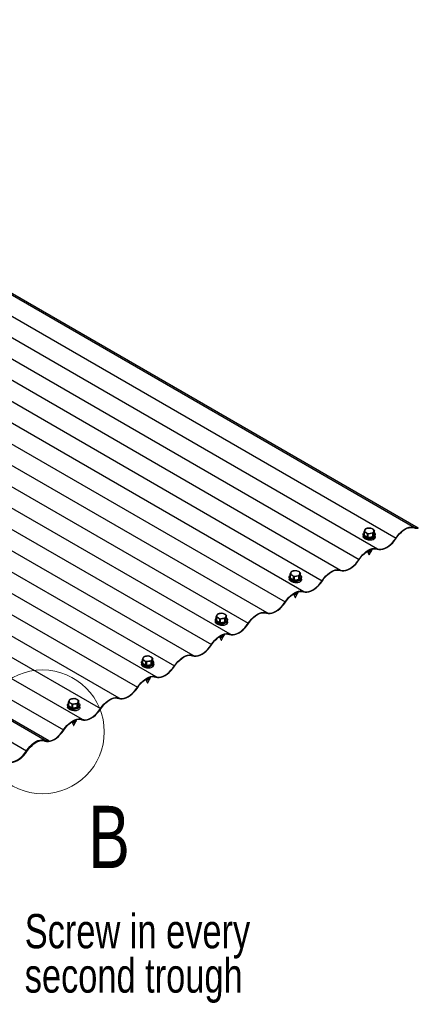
# Model space of a CAD drawing. Header units: inches. Extents: x -14.6 to 29, y 0.4 to 25.5.
# Tile 5 of 12: x 6.3 to 7.9, y 4.1 to 8.1. Entities that reach past the tile are written whole.
import ezdxf

# ---------------------------------------------------------------- set-up
doc = ezdxf.new("R2010")
doc.units = ezdxf.units.IN
doc.header["$MEASUREMENT"] = 0
doc.layers.add('FORMAT', color=7, linetype='Continuous')
doc.styles.add('SLDTEXTSTYLE3', font='TXT', dxfattribs={"width": 0.75})

# ---------------------------------------------------------------- blocks, each defined once
blk = doc.blocks.new('SW_NOTE_2')
at = {"layer": 'FORMAT', "color": 0, "char_height": 0.137795, "attachment_point": 1, "style": 'SLDTEXTSTYLE3'}
for s, insert in [('Screw in every', (0.0216, 0.0693)), ('second trough', (0.0216, -0.1089))]:
    blk.add_mtext(s, dxfattribs=dict(at, insert=insert))

msp = doc.modelspace()

# ---------------------------------------------------------------- linework, layer by layer
at = {"color": 7, "linetype": 'Continuous', "lineweight": 25}
for p, q in [((4.35631267, 8.08646044), (7.89184658, 6.04544016)), ((4.37169334, 8.08485944), (7.90722724, 6.04383916)), ((4.28206646, 8.04359902), (7.81760036, 6.00257874)), ((4.20782025, 8.00073759), (7.74335415, 5.95971731)), ((4.13357403, 7.95787616), (7.66910794, 5.91685588)), ((4.05932782, 7.91501474), (7.59486173, 5.87399446)), ((3.98508161, 7.87215331), (7.52061552, 5.83113303)), ((3.9108354, 7.82929189), (7.4463693, 5.78827161)), ((3.83658919, 7.78643046), (7.37212309, 5.74541018)), ((3.76234297, 7.74356904), (7.29787688, 5.70254876)), ((3.68809676, 7.70070761), (7.22363067, 5.65968733)), ((3.61385055, 7.65784618), (7.14938446, 5.6168259)), ((3.53960434, 7.61498476), (7.07513824, 5.57396448)), ((3.46535813, 7.57212333), (7.00089203, 5.53110305)), ((3.39111191, 7.52926191), (6.92664582, 5.48824163)), ((3.3168657, 7.48640048), (6.85239961, 5.4453802)), ((3.24261949, 7.44353905), (6.7781534, 5.40251877)), ((3.16837328, 7.40067763), (6.70390718, 5.35965735)), ((3.09412707, 7.3578162), (6.62966097, 5.31679592)), ((3.01988085, 7.31495478), (6.55541476, 5.2739345)), ((2.94563464, 7.27209335), (6.48116855, 5.23107307)), ((2.87111727, 7.2310703), (6.40665117, 5.19005002)), ((2.88649793, 7.2294693), (6.42203184, 5.18844902)), ((2.79687105, 7.18820887), (6.33240496, 5.1471886)), ((7.68513137, 6.01708066), (7.68513137, 6.0143398)), ((7.68905266, 6.0284776), (7.69173395, 6.03482546)), ((7.68905266, 6.01552634), (7.68905266, 6.0284776)), ((7.68949074, 6.02747075), (7.68949074, 6.01451949)), ((7.70311259, 6.01935595), (7.69630167, 6.02432741)), ((7.70311259, 6.00640469), (7.70311259, 6.01935595)), ((7.70484208, 6.01907154), (7.70484208, 6.00612028)), ((7.71642057, 6.04253601), (7.7232315, 6.03939268)), ((7.72382652, 6.00887307), (7.72382652, 6.02182433)), ((7.72511792, 6.02254678), (7.72511792, 6.00959552)), ((7.73048051, 6.03341436), (7.72779921, 6.02889463)), ((7.73048051, 6.0204631), (7.73048051, 6.03341436)), ((7.73440179, 6.0143398), (7.73440179, 6.01708066)), ((7.90722724, 6.04208385), (7.90722724, 6.04383916)), ((7.68513137, 6.01433164), (7.68513137, 6.00817006)), ((7.68949074, 6.01451949), (7.69630167, 6.00954802)), ((7.72511792, 6.00959552), (7.72779921, 6.01411524)), ((7.73440179, 6.00817006), (7.73440179, 6.01433164)), ((7.70189794, 5.94927237), (7.7092885, 5.93534205)), ((7.71024466, 5.93534205), (7.71844373, 5.95079632)), ((7.71863589, 5.95256468), (7.71868668, 5.9513667)), ((7.72079315, 5.95522471), (7.72156872, 5.95668656)), ((7.39206781, 5.8570319), (7.3947491, 5.86337975)), ((7.41943572, 5.87109031), (7.42624665, 5.86794697)), ((7.43349566, 5.86196866), (7.43081436, 5.85744893)), ((7.43349566, 5.8490174), (7.43349566, 5.86196866)), ((7.38814652, 5.84563495), (7.38814652, 5.8428941)), ((7.38814652, 5.84288593), (7.38814652, 5.83672435)), ((7.39206781, 5.84408064), (7.39206781, 5.8570319)), ((7.39250589, 5.85602504), (7.39250589, 5.84307378)), ((7.39250589, 5.84307378), (7.39931682, 5.83810232)), ((7.40612774, 5.84791025), (7.39931682, 5.85288171)), ((7.40612774, 5.83495899), (7.40612774, 5.84791025)), ((7.40785723, 5.84762584), (7.40785723, 5.83467458)), ((7.42684167, 5.83742737), (7.42684167, 5.85037863)), ((7.42813307, 5.85110107), (7.42813307, 5.83814981)), ((7.42813307, 5.83814981), (7.43081436, 5.84266954)), ((7.43741694, 5.8428941), (7.43741694, 5.84563495)), ((7.43741694, 5.83672435), (7.43741694, 5.84288593)), ((7.42165104, 5.78111897), (7.42170184, 5.779921)), ((7.42380831, 5.783779), (7.42458387, 5.78524085)), ((7.4049131, 5.77782667), (7.41230365, 5.76389634)), ((7.41325981, 5.76389634), (7.42145888, 5.77935062)), ((7.09116167, 5.67418925), (7.09116167, 5.67144839)), ((7.09116167, 5.67144023), (7.09116167, 5.66527865)), ((7.09508296, 5.68558619), (7.09776425, 5.69193405)), ((7.09508296, 5.67263493), (7.09508296, 5.68558619)), ((7.09552104, 5.68457934), (7.09552104, 5.67162808)), ((7.09552104, 5.67162808), (7.10233197, 5.66665662)), ((7.1091429, 5.67646454), (7.10233197, 5.68143601)), ((7.1091429, 5.66351328), (7.1091429, 5.67646454)), ((7.11087238, 5.67618013), (7.11087238, 5.66322887)), ((7.12245087, 5.69964461), (7.1292618, 5.69650127)), ((7.12985682, 5.66598166), (7.12985682, 5.67893292)), ((7.13114822, 5.67965537), (7.13114822, 5.66670411)), ((7.13114822, 5.66670411), (7.13382952, 5.67122384)), ((7.13651081, 5.69052296), (7.13382952, 5.68600323)), ((7.13651081, 5.67757169), (7.13651081, 5.69052296)), ((7.1404321, 5.67144839), (7.1404321, 5.67418925)), ((7.1404321, 5.66527865), (7.1404321, 5.67144023)), ((7.10792825, 5.60638096), (7.1153188, 5.59245064)), ((7.11627496, 5.59245064), (7.12447403, 5.60790491)), ((7.12466619, 5.60967327), (7.12471699, 5.60847529)), ((7.12682346, 5.6123333), (7.12759902, 5.61379515)), ((6.79417682, 5.50274355), (6.79417682, 5.50000269)), ((6.79809811, 5.51414049), (6.80077941, 5.52048835)), ((6.79809811, 5.50118923), (6.79809811, 5.51414049)), ((6.79853619, 5.51313364), (6.79853619, 5.50018238)), ((6.81215805, 5.50501884), (6.80534712, 5.5099903)), ((6.81215805, 5.49206758), (6.81215805, 5.50501884)), ((6.81388753, 5.50473443), (6.81388753, 5.49178317)), ((6.82546602, 5.5281989), (6.83227695, 5.52505557)), ((6.83287197, 5.49453596), (6.83287197, 5.50748722)), ((6.83416337, 5.50820967), (6.83416337, 5.4952584)), ((6.83952596, 5.51907725), (6.83684467, 5.51455752)), ((6.83952596, 5.50612599), (6.83952596, 5.51907725)), ((6.84344725, 5.50000269), (6.84344725, 5.50274355)), ((6.79417682, 5.49999453), (6.79417682, 5.49383295)), ((6.79853619, 5.50018238), (6.80534712, 5.49521091)), ((6.83416337, 5.4952584), (6.83684467, 5.49977813)), ((6.84344725, 5.49383295), (6.84344725, 5.49999453)), ((6.8109434, 5.43493526), (6.81833396, 5.42100494)), ((6.81929012, 5.42100494), (6.82748919, 5.43645921)), ((6.82768134, 5.43822756), (6.82773214, 5.43702959)), ((6.82983861, 5.4408876), (6.83061418, 5.44234945)), ((6.50111326, 5.34269479), (6.50379456, 5.34904264)), ((6.52848118, 5.3567532), (6.5352921, 5.35360986)), ((6.54254111, 5.34763155), (6.53985982, 5.34311182)), ((6.54254111, 5.33468029), (6.54254111, 5.34763155)), ((6.49719198, 5.33129784), (6.49719198, 5.32855699)), ((6.49719198, 5.32854882), (6.49719198, 5.32238724)), ((6.50111326, 5.32974353), (6.50111326, 5.34269479)), ((6.50155135, 5.34168793), (6.50155135, 5.32873667)), ((6.50155135, 5.32873667), (6.50836227, 5.32376521)), ((6.5151732, 5.33357314), (6.50836227, 5.3385446)), ((6.5151732, 5.32062188), (6.5151732, 5.33357314)), ((6.51690268, 5.33328873), (6.51690268, 5.32033747)), ((6.53588712, 5.32309026), (6.53588712, 5.33604152)), ((6.53717853, 5.33676396), (6.53717853, 5.3238127)), ((6.53717853, 5.3238127), (6.53985982, 5.32833243)), ((6.5464624, 5.32855699), (6.5464624, 5.33129784)), ((6.5464624, 5.32238724), (6.5464624, 5.32854882)), ((6.52230527, 5.24955923), (6.53050434, 5.26501351)), ((6.53069649, 5.26678186), (6.53074729, 5.26558389)), ((6.53285376, 5.26944189), (6.53362933, 5.27090374)), ((6.51395855, 5.26348956), (6.52134911, 5.24955923)), ((6.42203184, 5.18669371), (6.42203184, 5.18844902)), ((6.30739815, 5.11517757), (6.30590349, 5.11604041)), ((6.30739815, 5.11684423), (6.30711605, 5.11700709)), ((6.30739815, 5.11684423), (6.30739815, 5.11517757))]:
    msp.add_line(p, q, dxfattribs=at)
at = {"color": 8, "linetype": 'Continuous', "lineweight": 25}
msp.add_line((6.33260439, 5.14539163), (6.33267612, 5.14535022), dxfattribs=at)
at = {"color": 7, "linetype": 'Continuous', "lineweight": 25, "flags": 128}
for points in [[(7.715768, 6.00328751), (7.70987564, 6.00285919), (7.70397693, 6.00325737), (7.6984147, 6.00445892), (7.6935122, 6.00639399), (7.68955435, 6.00895013), (7.68677115, 6.01197879), (7.68532437, 6.01530395), (7.68529808, 6.01873237), (7.68669381, 6.02206479), (7.68905266, 6.02477889)], [(7.69630167, 6.02432741), (7.69246492, 6.0263108), (7.68949074, 6.02747075)], [(7.69173395, 6.03482546), (7.69324438, 6.0375842), (7.69441524, 6.03934519)], [(7.69570664, 6.04006763), (7.69886404, 6.04101875), (7.70519886, 6.04235809)], [(7.7143343, 6.021362), (7.70799947, 6.02002266), (7.70484208, 6.01907154)], [(7.70519886, 6.04235809), (7.7130342, 6.04285975), (7.71469108, 6.04282042)], [(7.72382652, 6.02182433), (7.72216963, 6.02186366), (7.7143343, 6.021362)], [(7.73048051, 6.02477889), (7.73276201, 6.02218252), (7.73420879, 6.01885736), (7.73423508, 6.01542895), (7.73283935, 6.01209652), (7.73010271, 6.00905376), (7.72618422, 6.00647748), (7.72131159, 6.00451743), (7.715768, 6.00328751)], [(7.7232315, 6.03939268), (7.72706824, 6.03680482), (7.73004242, 6.03442122)], [(7.72779921, 6.02889463), (7.72628878, 6.02553142), (7.72511792, 6.02254678)], [(7.72779921, 6.01411524), (7.72930964, 6.01747845), (7.73048051, 6.0204631)], [(7.81760036, 6.00257874), (7.82415129, 6.01173191), (7.83127687, 6.02013164), (7.83884318, 6.02762004), (7.84670799, 6.03405635), (7.85472347, 6.03931959), (7.86273895, 6.04331082), (7.87060376, 6.04595503), (7.87817007, 6.04720251), (7.88529565, 6.0470298), (7.89184658, 6.04544016)], [(7.81849625, 6.00183231), (7.82488908, 6.01076459), (7.8318427, 6.01896161), (7.83922642, 6.0262693), (7.84690143, 6.03255029), (7.85472347, 6.03768651), (7.86254551, 6.04158142), (7.87022052, 6.04416182), (7.87760424, 6.04537919), (7.88455786, 6.04521065), (7.89095069, 6.04365937)], [(7.68513137, 6.0143398), (7.68513161, 6.01427684), (7.68587356, 6.01087525), (7.68800408, 6.00767501), (7.69139936, 6.0048621), (7.69586207, 6.0026), (7.70113287, 6.00102018), (7.70690542, 6.00021444), (7.71284426, 6.00022961), (7.71860423, 6.00106482), (7.72385059, 6.00267153), (7.72827844, 6.00495635), (7.73163044, 6.0077865), (7.7337118, 6.01099751), (7.73440179, 6.0143398)], [(7.68513137, 6.01433164), (7.68513161, 6.01426868), (7.68587356, 6.01086709), (7.68800408, 6.00766685), (7.69139936, 6.00485394), (7.69586207, 6.00259184), (7.70113287, 6.00101201), (7.70690542, 6.00020627), (7.71284426, 6.00022145), (7.71860423, 6.00105666), (7.72385059, 6.00266336), (7.72827844, 6.00494818), (7.73163044, 6.00777834), (7.7337118, 6.01098934), (7.73440179, 6.01433164)], [(7.73437414, 6.00816845), (7.73439899, 6.00790952), (7.7339854, 6.00501819), (7.73288683, 6.00227618), (7.73106272, 5.99970496), (7.72873844, 5.99761232), (7.7257986, 5.99587786), (7.72261672, 5.99468924), (7.71901346, 5.9939328), (7.71524772, 5.99364487), (7.71124621, 5.99379104), (7.70716842, 5.99434927), (7.70304484, 5.99529574), (7.69916962, 5.99652981), (7.69547516, 5.99804729), (7.69240128, 5.99962964), (7.68971767, 6.00136825), (7.68770706, 6.00306952), (7.68622301, 6.00484949), (7.68536319, 6.00663953), (7.68517909, 6.00817086)], [(7.69630167, 6.00954802), (7.70013841, 6.00756463), (7.70311259, 6.00640469)], [(7.70484208, 6.00612028), (7.70799947, 6.00608482), (7.7143343, 6.00658261)], [(7.7143343, 6.00658261), (7.72216963, 6.00835324), (7.72382652, 6.00887307)], [(7.74245827, 5.95793652), (7.74916728, 5.95630852), (7.75646483, 5.95613165), (7.76421374, 5.95740923), (7.77226835, 5.96011725), (7.78047726, 5.9642048), (7.78868617, 5.96959506), (7.79674078, 5.97618669), (7.80448969, 5.98385581), (7.81178723, 5.99245825), (7.81849625, 6.00183231)], [(7.74335415, 5.95971731), (7.74990507, 5.95812767), (7.75703066, 5.95795497), (7.76459697, 5.95920244), (7.77246178, 5.96184665), (7.78047726, 5.96583788), (7.78849274, 5.97110112), (7.79635755, 5.97753743), (7.80392386, 5.98502583), (7.81104944, 5.99342557), (7.81760036, 6.00257874)], [(7.66910794, 5.91685588), (7.67565886, 5.92600906), (7.68278445, 5.93440879), (7.69035076, 5.94189719), (7.69821557, 5.9483335), (7.70623105, 5.95359674), (7.71424652, 5.95758797), (7.72211134, 5.96023218), (7.72967765, 5.96147965), (7.73680323, 5.96130695), (7.74335415, 5.95971731)], [(7.67000382, 5.91610946), (7.67639665, 5.92504174), (7.68335028, 5.93323876), (7.69073399, 5.94054645), (7.698409, 5.94682743), (7.70623105, 5.95196366), (7.71405309, 5.95585857), (7.7217281, 5.95843897), (7.72911181, 5.95965634), (7.73606544, 5.9594878), (7.74245827, 5.95793652)], [(7.70546988, 5.95096823), (7.70857353, 5.95067299), (7.71246026, 5.95107068), (7.71620028, 5.95222924), (7.71927322, 5.95402646), (7.72138931, 5.95637128), (7.72228344, 5.95908904), (7.72229508, 5.95960468)], [(7.59396585, 5.87221367), (7.60067486, 5.87058567), (7.60797241, 5.8704088), (7.61572131, 5.87168638), (7.62377592, 5.8743944), (7.63198483, 5.87848195), (7.64019375, 5.88387221), (7.64824836, 5.89046384), (7.65599726, 5.89813296), (7.66329481, 5.9067354), (7.67000382, 5.91610946)], [(7.59486173, 5.87399446), (7.60141265, 5.87240482), (7.60853824, 5.87223212), (7.61610455, 5.87347959), (7.62396936, 5.8761238), (7.63198483, 5.88011503), (7.64000031, 5.88537827), (7.64786512, 5.89181458), (7.65543143, 5.89930298), (7.66255702, 5.90770271), (7.66910794, 5.91685588)], [(7.3947491, 5.86337975), (7.39625953, 5.8661385), (7.3974304, 5.86789948)], [(7.3987218, 5.86862193), (7.40187919, 5.86957305), (7.40821402, 5.87091239)], [(7.40821402, 5.87091239), (7.41604935, 5.87141404), (7.41770624, 5.87137472)], [(7.42624665, 5.86794697), (7.43008339, 5.86535912), (7.43305757, 5.86297551)], [(7.52061552, 5.83113303), (7.52716644, 5.8402862), (7.53429202, 5.84868594), (7.54185833, 5.85617434), (7.54972314, 5.86261065), (7.55773862, 5.86787389), (7.5657541, 5.87186512), (7.57361891, 5.87450933), (7.58118522, 5.8757568), (7.58831081, 5.8755841), (7.59486173, 5.87399446)], [(7.5215114, 5.83038661), (7.52790423, 5.83931889), (7.53485785, 5.84751591), (7.54224157, 5.8548236), (7.54991658, 5.86110458), (7.55773862, 5.8662408), (7.56556066, 5.87013572), (7.57323568, 5.87271611), (7.58061939, 5.87393348), (7.58757302, 5.87376495), (7.59396585, 5.87221367)], [(7.38814652, 5.8428941), (7.38814676, 5.84283114), (7.38888871, 5.83942955), (7.39101923, 5.83622931), (7.39441451, 5.8334164), (7.39887723, 5.8311543), (7.40414802, 5.82957447), (7.40992058, 5.82876873), (7.41585941, 5.82878391), (7.42161938, 5.82961912), (7.42686574, 5.83122582), (7.43129359, 5.83351065), (7.4346456, 5.8363408), (7.43672695, 5.83955181), (7.43741694, 5.8428941)], [(7.38814652, 5.84288593), (7.38814676, 5.84282298), (7.38888871, 5.83942139), (7.39101923, 5.83622114), (7.39441451, 5.83340823), (7.39887723, 5.83114613), (7.40414802, 5.82956631), (7.40992058, 5.82876057), (7.41585941, 5.82877575), (7.42161938, 5.82961096), (7.42686574, 5.83121766), (7.43129359, 5.83350248), (7.4346456, 5.83633263), (7.43672695, 5.83954364), (7.43741694, 5.84288593)], [(7.4373893, 5.83672275), (7.43741414, 5.83646382), (7.43700055, 5.83357249), (7.43590198, 5.83083048), (7.43407787, 5.82825926), (7.43175359, 5.82616662), (7.42881375, 5.82443215), (7.42563187, 5.82324354), (7.42202861, 5.82248709), (7.41826287, 5.82219917), (7.41426137, 5.82234534), (7.41018357, 5.82290357), (7.40605999, 5.82385004), (7.40218478, 5.82508411), (7.39849032, 5.82660159), (7.39541643, 5.82818394), (7.39273282, 5.82992255), (7.39072221, 5.83162381), (7.38923816, 5.83340379), (7.38837835, 5.83519382), (7.38819425, 5.83672516)], [(7.41878315, 5.8318418), (7.41289079, 5.83141349), (7.40699208, 5.83181167), (7.40142985, 5.83301321), (7.39652735, 5.83494829), (7.3925695, 5.83750443), (7.38978631, 5.84053309), (7.38833952, 5.84385825), (7.38831323, 5.84728666), (7.38970896, 5.85061909), (7.39206781, 5.85333319)], [(7.39931682, 5.85288171), (7.39548007, 5.8548651), (7.39250589, 5.85602504)], [(7.39931682, 5.83810232), (7.40315356, 5.83611893), (7.40612774, 5.83495899)], [(7.41734945, 5.8499163), (7.41101462, 5.84857696), (7.40785723, 5.84762584)], [(7.40785723, 5.83467458), (7.41101462, 5.83463911), (7.41734945, 5.83513691)], [(7.42684167, 5.85037863), (7.42518478, 5.85041795), (7.41734945, 5.8499163)], [(7.41734945, 5.83513691), (7.42518478, 5.83690754), (7.42684167, 5.83742737)], [(7.43349566, 5.85333319), (7.43577716, 5.85073682), (7.43722394, 5.84741166), (7.43725023, 5.84398324), (7.4358545, 5.84065082), (7.43311787, 5.83760805), (7.42919937, 5.83503178), (7.42432674, 5.83307173), (7.41878315, 5.8318418)], [(7.43081436, 5.85744893), (7.42930393, 5.85408572), (7.42813307, 5.85110107)], [(7.43081436, 5.84266954), (7.4323248, 5.84603275), (7.43349566, 5.8490174)], [(7.44547342, 5.78649082), (7.45218244, 5.78486282), (7.45947998, 5.78468595), (7.46722889, 5.78596353), (7.4752835, 5.78867154), (7.48349241, 5.7927591), (7.49170132, 5.79814935), (7.49975593, 5.80474099), (7.50750484, 5.81241011), (7.51480238, 5.82101255), (7.5215114, 5.83038661)], [(7.4463693, 5.78827161), (7.45292023, 5.78668197), (7.46004581, 5.78650926), (7.46761212, 5.78775674), (7.47547693, 5.79040095), (7.48349241, 5.79439218), (7.49150789, 5.79965542), (7.4993727, 5.80609173), (7.50693901, 5.81358013), (7.51406459, 5.82197986), (7.52061552, 5.83113303)], [(7.37212309, 5.74541018), (7.37867401, 5.75456335), (7.3857996, 5.76296308), (7.39336591, 5.77045148), (7.40123072, 5.7768878), (7.4092462, 5.78215103), (7.41726168, 5.78614227), (7.42512649, 5.78878647), (7.4326928, 5.79003395), (7.43981838, 5.78986125), (7.4463693, 5.78827161)], [(7.37301897, 5.74466376), (7.3794118, 5.75359604), (7.38636543, 5.76179306), (7.39374914, 5.76910074), (7.40142416, 5.77538173), (7.4092462, 5.78051795), (7.41706824, 5.78441287), (7.42474325, 5.78699326), (7.43212697, 5.78821063), (7.43908059, 5.7880421), (7.44547342, 5.78649082)], [(7.40848503, 5.77952253), (7.41158869, 5.77922729), (7.41547541, 5.77962498), (7.41921543, 5.78078354), (7.42228837, 5.78258076), (7.42440446, 5.78492558), (7.42529859, 5.78764334), (7.42531023, 5.78815898)], [(7.296981, 5.70076797), (7.30369001, 5.69913997), (7.31098756, 5.69896309), (7.31873646, 5.70024067), (7.32679107, 5.70294869), (7.33499999, 5.70703625), (7.3432089, 5.7124265), (7.35126351, 5.71901814), (7.35901242, 5.72668726), (7.36630996, 5.73528969), (7.37301897, 5.74466376)], [(7.29787688, 5.70254876), (7.3044278, 5.70095912), (7.31155339, 5.70078641), (7.3191197, 5.70203389), (7.32698451, 5.70467809), (7.33499999, 5.70866933), (7.34301546, 5.71393257), (7.35088027, 5.72036888), (7.35844659, 5.72785728), (7.36557217, 5.73625701), (7.37212309, 5.74541018)], [(7.22363067, 5.65968733), (7.23018159, 5.6688405), (7.23730718, 5.67724023), (7.24487349, 5.68472863), (7.2527383, 5.69116494), (7.26075377, 5.69642818), (7.26876925, 5.70041942), (7.27663406, 5.70306362), (7.28420037, 5.7043111), (7.29132596, 5.70413839), (7.29787688, 5.70254876)], [(7.22452655, 5.65894091), (7.23091938, 5.66787319), (7.23787301, 5.67607021), (7.24525672, 5.68337789), (7.25293173, 5.68965888), (7.26075377, 5.6947951), (7.26857582, 5.69869002), (7.27625083, 5.70127041), (7.28363454, 5.70248778), (7.29058817, 5.70231924), (7.296981, 5.70076797)], [(7.09116167, 5.67144839), (7.09116191, 5.67138544), (7.09190386, 5.66798385), (7.09403438, 5.6647836), (7.09742966, 5.66197069), (7.10189238, 5.65970859), (7.10716317, 5.65812877), (7.11293573, 5.65732303), (7.11887456, 5.65733821), (7.12463453, 5.65817342), (7.12988089, 5.65978012), (7.13430874, 5.66206494), (7.13766075, 5.66489509), (7.13974211, 5.6681061), (7.1404321, 5.67144839)], [(7.09116167, 5.67144023), (7.09116191, 5.67137727), (7.09190386, 5.66797568), (7.09403438, 5.66477544), (7.09742966, 5.66196253), (7.10189238, 5.65970043), (7.10716317, 5.6581206), (7.11293573, 5.65731487), (7.11887456, 5.65733004), (7.12463453, 5.65816525), (7.12988089, 5.65977196), (7.13430874, 5.66205678), (7.13766075, 5.66488693), (7.13974211, 5.66809794), (7.1404321, 5.67144023)], [(7.14040445, 5.66527704), (7.1404293, 5.66501811), (7.1400157, 5.66212678), (7.13891713, 5.65938478), (7.13709302, 5.65681356), (7.13476874, 5.65472092), (7.1318289, 5.65298645), (7.12864703, 5.65179783), (7.12504377, 5.65104139), (7.12127802, 5.65075347), (7.11727652, 5.65089963), (7.11319872, 5.65145786), (7.10907514, 5.65240434), (7.10519993, 5.65363841), (7.10150547, 5.65515589), (7.09843158, 5.65673824), (7.09574798, 5.65847685), (7.09373736, 5.66017811), (7.09225331, 5.66195808), (7.0913935, 5.66374812), (7.0912094, 5.66527946)], [(7.12179831, 5.6603961), (7.11590594, 5.65996778), (7.11000724, 5.66036597), (7.10444501, 5.66156751), (7.09954251, 5.66350258), (7.09558465, 5.66605872), (7.09280146, 5.66908738), (7.09135468, 5.67241254), (7.09132839, 5.67584096), (7.09272411, 5.67917339), (7.09508296, 5.68188748)], [(7.10233197, 5.68143601), (7.09849522, 5.6834194), (7.09552104, 5.68457934)], [(7.09776425, 5.69193405), (7.09927469, 5.69469279), (7.10044555, 5.69645378)], [(7.10173695, 5.69717622), (7.10489434, 5.69812735), (7.11122917, 5.69946668)], [(7.10233197, 5.66665662), (7.10616872, 5.66467323), (7.1091429, 5.66351328)], [(7.1203646, 5.67847059), (7.11402977, 5.67713126), (7.11087238, 5.67618013)], [(7.11087238, 5.66322887), (7.11402977, 5.66319341), (7.1203646, 5.66369121)], [(7.11122917, 5.69946668), (7.1190645, 5.69996834), (7.12072139, 5.69992901)], [(7.12985682, 5.67893292), (7.12819993, 5.67897225), (7.1203646, 5.67847059)], [(7.1203646, 5.66369121), (7.12819993, 5.66546183), (7.12985682, 5.66598166)], [(7.13651081, 5.68188748), (7.13879231, 5.67929112), (7.14023909, 5.67596596), (7.14026538, 5.67253754), (7.13886965, 5.66920511), (7.13613302, 5.66616235), (7.13221452, 5.66358608), (7.12734189, 5.66162602), (7.12179831, 5.6603961)], [(7.1292618, 5.69650127), (7.13309855, 5.69391341), (7.13607273, 5.69152981)], [(7.13382952, 5.68600323), (7.13231908, 5.68264002), (7.13114822, 5.67965537)], [(7.13382952, 5.67122384), (7.13533995, 5.67458705), (7.13651081, 5.67757169)], [(7.14848857, 5.61504512), (7.15519759, 5.61341712), (7.16249513, 5.61324024), (7.17024404, 5.61451782), (7.17829865, 5.61722584), (7.18650756, 5.62131339), (7.19471648, 5.62670365), (7.20277109, 5.63329529), (7.21051999, 5.6409644), (7.21781754, 5.64956684), (7.22452655, 5.65894091)], [(7.14938446, 5.6168259), (7.15593538, 5.61523627), (7.16306096, 5.61506356), (7.17062727, 5.61631104), (7.17849208, 5.61895524), (7.18650756, 5.62294648), (7.19452304, 5.62820972), (7.20238785, 5.63464603), (7.20995416, 5.64213443), (7.21707975, 5.65053416), (7.22363067, 5.65968733)], [(7.07513824, 5.57396448), (7.08168917, 5.58311765), (7.08881475, 5.59151738), (7.09638106, 5.59900578), (7.10424587, 5.60544209), (7.11226135, 5.61070533), (7.12027683, 5.61469657), (7.12814164, 5.61734077), (7.13570795, 5.61858825), (7.14283353, 5.61841554), (7.14938446, 5.6168259)], [(7.07603413, 5.57321805), (7.08242696, 5.58215033), (7.08938058, 5.59034736), (7.0967643, 5.59765504), (7.10443931, 5.60393603), (7.11226135, 5.60907225), (7.12008339, 5.61296716), (7.1277584, 5.61554756), (7.13514212, 5.61676493), (7.14209574, 5.61659639), (7.14848857, 5.61504512)], [(7.11150018, 5.60807682), (7.11460384, 5.60778159), (7.11849057, 5.60817927), (7.12223058, 5.60933783), (7.12530352, 5.61113505), (7.12741961, 5.61347988), (7.12831374, 5.61619763), (7.12832538, 5.61671328)], [(6.99999615, 5.52932226), (7.00670516, 5.52769426), (7.01400271, 5.52751739), (7.02175161, 5.52879497), (7.02980623, 5.53150299), (7.03801514, 5.53559054), (7.04622405, 5.5409808), (7.05427866, 5.54757244), (7.06202757, 5.55524155), (7.06932511, 5.56384399), (7.07603413, 5.57321805)], [(7.00089203, 5.53110305), (7.00744295, 5.52951341), (7.01456854, 5.52934071), (7.02213485, 5.53058818), (7.02999966, 5.53323239), (7.03801514, 5.53722362), (7.04603062, 5.54248686), (7.05389543, 5.54892318), (7.06146174, 5.55641158), (7.06858732, 5.56481131), (7.07513824, 5.57396448)], [(6.82481346, 5.4889504), (6.81892109, 5.48852208), (6.81302239, 5.48892026), (6.80746016, 5.49012181), (6.80255766, 5.49205688), (6.7985998, 5.49461302), (6.79581661, 5.49764168), (6.79436983, 5.50096684), (6.79434354, 5.50439526), (6.79573927, 5.50772768), (6.79809811, 5.51044178)], [(6.80534712, 5.5099903), (6.80151037, 5.51197369), (6.79853619, 5.51313364)], [(6.80077941, 5.52048835), (6.80228984, 5.52324709), (6.8034607, 5.52500808)], [(6.8047521, 5.52573052), (6.80790949, 5.52668164), (6.81424432, 5.52802098)], [(6.82337975, 5.50702489), (6.81704492, 5.50568555), (6.81388753, 5.50473443)], [(6.81424432, 5.52802098), (6.82207965, 5.52852264), (6.82373654, 5.52848331)], [(6.83287197, 5.50748722), (6.83121508, 5.50752655), (6.82337975, 5.50702489)], [(6.83952596, 5.51044178), (6.84180746, 5.50784541), (6.84325424, 5.50452025), (6.84328053, 5.50109184), (6.84188481, 5.49775941), (6.83914817, 5.49471664), (6.83522967, 5.49214037), (6.83035704, 5.49018032), (6.82481346, 5.4889504)], [(6.83227695, 5.52505557), (6.8361137, 5.52246771), (6.83908788, 5.52008411)], [(6.83684467, 5.51455752), (6.83533423, 5.51119431), (6.83416337, 5.50820967)], [(6.83684467, 5.49977813), (6.8383551, 5.50314134), (6.83952596, 5.50612599)], [(6.92664582, 5.48824163), (6.93319674, 5.4973948), (6.94032233, 5.50579453), (6.94788864, 5.51328293), (6.95575345, 5.51971924), (6.96376893, 5.52498248), (6.9717844, 5.52897371), (6.97964921, 5.53161792), (6.98721552, 5.53286539), (6.99434111, 5.53269269), (7.00089203, 5.53110305)], [(6.9275417, 5.4874952), (6.93393453, 5.49642748), (6.94088816, 5.5046245), (6.94827187, 5.51193219), (6.95594688, 5.51821317), (6.96376893, 5.5233494), (6.97159097, 5.52724431), (6.97926598, 5.52982471), (6.98664969, 5.53104208), (6.99360332, 5.53087354), (6.99999615, 5.52932226)], [(6.79417682, 5.50000269), (6.79417707, 5.49993973), (6.79491901, 5.49653814), (6.79704953, 5.4933379), (6.80044481, 5.49052499), (6.80490753, 5.48826289), (6.81017832, 5.48668306), (6.81595088, 5.48587733), (6.82188971, 5.4858925), (6.82764969, 5.48672771), (6.83289605, 5.48833442), (6.83732389, 5.49061924), (6.8406759, 5.49344939), (6.84275726, 5.4966604), (6.84344725, 5.50000269)], [(6.79417682, 5.49999453), (6.79417707, 5.49993157), (6.79491901, 5.49652998), (6.79704953, 5.49332974), (6.80044481, 5.49051683), (6.80490753, 5.48825473), (6.81017832, 5.4866749), (6.81595088, 5.48586916), (6.82188971, 5.48588434), (6.82764969, 5.48671955), (6.83289605, 5.48832625), (6.83732389, 5.49061107), (6.8406759, 5.49344123), (6.84275726, 5.49665223), (6.84344725, 5.49999453)], [(6.8434196, 5.49383134), (6.84344445, 5.49357241), (6.84303085, 5.49068108), (6.84193229, 5.48793907), (6.84010817, 5.48536785), (6.83778389, 5.48327521), (6.83484405, 5.48154075), (6.83166218, 5.48035213), (6.82805892, 5.47959568), (6.82429317, 5.47930776), (6.82029167, 5.47945393), (6.81621388, 5.48001216), (6.81209029, 5.48095863), (6.80821508, 5.4821927), (6.80452062, 5.48371018), (6.80144673, 5.48529253), (6.79876313, 5.48703114), (6.79675251, 5.48873241), (6.79526847, 5.49051238), (6.79440865, 5.49230242), (6.79422455, 5.49383375)], [(6.80534712, 5.49521091), (6.80918387, 5.49322752), (6.81215805, 5.49206758)], [(6.81388753, 5.49178317), (6.81704492, 5.49174771), (6.82337975, 5.4922455)], [(6.82337975, 5.4922455), (6.83121508, 5.49401613), (6.83287197, 5.49453596)], [(6.85150373, 5.44359941), (6.85821274, 5.44197141), (6.86551028, 5.44179454), (6.87325919, 5.44307212), (6.8813138, 5.44578014), (6.88952271, 5.44986769), (6.89773163, 5.45525795), (6.90578624, 5.46184958), (6.91353514, 5.4695187), (6.92083269, 5.47812114), (6.9275417, 5.4874952)], [(6.85239961, 5.4453802), (6.85895053, 5.44379056), (6.86607612, 5.44361786), (6.87364243, 5.44486533), (6.88150724, 5.44750954), (6.88952271, 5.45150077), (6.89753819, 5.45676401), (6.905403, 5.46320032), (6.91296931, 5.47068872), (6.9200949, 5.47908845), (6.92664582, 5.48824163)], [(6.7781534, 5.40251877), (6.78470432, 5.41167195), (6.7918299, 5.42007168), (6.79939621, 5.42756008), (6.80726102, 5.43399639), (6.8152765, 5.43925963), (6.82329198, 5.44325086), (6.83115679, 5.44589507), (6.8387231, 5.44714254), (6.84584869, 5.44696984), (6.85239961, 5.4453802)], [(6.77904928, 5.40177235), (6.78544211, 5.41070463), (6.79239573, 5.41890165), (6.79977945, 5.42620934), (6.80745446, 5.43249032), (6.8152765, 5.43762655), (6.82309854, 5.44152146), (6.83077356, 5.44410186), (6.83815727, 5.44531923), (6.8451109, 5.44515069), (6.85150373, 5.44359941)], [(6.81451533, 5.43663112), (6.81761899, 5.43633588), (6.82150572, 5.43673357), (6.82524573, 5.43789213), (6.82831867, 5.43968935), (6.83043476, 5.44203417), (6.83132889, 5.44475193), (6.83134054, 5.44526757)], [(6.7030113, 5.35787656), (6.70972032, 5.35624856), (6.71701786, 5.35607169), (6.72476677, 5.35734927), (6.73282138, 5.36005729), (6.74103029, 5.36414484), (6.7492392, 5.3695351), (6.75729381, 5.37612673), (6.76504272, 5.38379585), (6.77234026, 5.39239829), (6.77904928, 5.40177235)], [(6.70390718, 5.35965735), (6.71045811, 5.35806771), (6.71758369, 5.35789501), (6.72515, 5.35914248), (6.73301481, 5.36178669), (6.74103029, 5.36577792), (6.74904577, 5.37104116), (6.75691058, 5.37747747), (6.76447689, 5.38496587), (6.77160247, 5.3933656), (6.7781534, 5.40251877)], [(6.50379456, 5.34904264), (6.50530499, 5.35180139), (6.50647585, 5.35356237)], [(6.50776725, 5.35428482), (6.51092464, 5.35523594), (6.51725947, 5.35657528)], [(6.51725947, 5.35657528), (6.5250948, 5.35707693), (6.52675169, 5.35703761)], [(6.5352921, 5.35360986), (6.53912885, 5.35102201), (6.54210303, 5.3486384)], [(6.62966097, 5.31679592), (6.63621189, 5.32594909), (6.64333748, 5.33434882), (6.65090379, 5.34183723), (6.6587686, 5.34827354), (6.66678408, 5.35353678), (6.67479956, 5.35752801), (6.68266437, 5.36017222), (6.69023068, 5.36141969), (6.69735626, 5.36124699), (6.70390718, 5.35965735)], [(6.63055685, 5.3160495), (6.63694968, 5.32498178), (6.64390331, 5.3331788), (6.65128702, 5.34048649), (6.65896204, 5.34676747), (6.66678408, 5.35190369), (6.67460612, 5.35579861), (6.68228113, 5.358379), (6.68966485, 5.35959637), (6.69661847, 5.35942784), (6.7030113, 5.35787656)], [(6.49719198, 5.32855699), (6.49719222, 5.32849403), (6.49793416, 5.32509244), (6.50006469, 5.3218922), (6.50345997, 5.31907929), (6.50792268, 5.31681719), (6.51319348, 5.31523736), (6.51896603, 5.31443162), (6.52490487, 5.3144468), (6.53066484, 5.31528201), (6.5359112, 5.31688871), (6.54033905, 5.31917353), (6.54369105, 5.32200369), (6.54577241, 5.32521469), (6.5464624, 5.32855699)], [(6.49719198, 5.32854882), (6.49719222, 5.32848587), (6.49793416, 5.32508428), (6.50006469, 5.32188403), (6.50345997, 5.31907112), (6.50792268, 5.31680902), (6.51319348, 5.3152292), (6.51896603, 5.31442346), (6.52490487, 5.31443864), (6.53066484, 5.31527385), (6.5359112, 5.31688055), (6.54033905, 5.31916537), (6.54369105, 5.32199552), (6.54577241, 5.32520653), (6.5464624, 5.32854882)], [(6.54643475, 5.32238564), (6.5464596, 5.32212671), (6.54604601, 5.31923538), (6.54494744, 5.31649337), (6.54312333, 5.31392215), (6.54079904, 5.31182951), (6.53785921, 5.31009504), (6.53467733, 5.30890643), (6.53107407, 5.30814998), (6.52730833, 5.30786206), (6.52330682, 5.30800822), (6.51922903, 5.30856646), (6.51510545, 5.30951293), (6.51123023, 5.310747), (6.50753577, 5.31226448), (6.50446189, 5.31384683), (6.50177828, 5.31558544), (6.49976767, 5.3172867), (6.49828362, 5.31906668), (6.4974238, 5.32085671), (6.4972397, 5.32238805)], [(6.52782861, 5.31750469), (6.52193624, 5.31707638), (6.51603754, 5.31747456), (6.51047531, 5.3186761), (6.50557281, 5.32061117), (6.50161496, 5.32316732), (6.49883176, 5.32619598), (6.49738498, 5.32952114), (6.49735869, 5.33294955), (6.49875442, 5.33628198), (6.50111326, 5.33899608)], [(6.50836227, 5.3385446), (6.50452553, 5.34052799), (6.50155135, 5.34168793)], [(6.50836227, 5.32376521), (6.51219902, 5.32178182), (6.5151732, 5.32062188)], [(6.5263949, 5.33557919), (6.52006008, 5.33423985), (6.51690268, 5.33328873)], [(6.51690268, 5.32033747), (6.52006008, 5.320302), (6.5263949, 5.3207998)], [(6.53588712, 5.33604152), (6.53423023, 5.33608084), (6.5263949, 5.33557919)], [(6.5263949, 5.3207998), (6.53423023, 5.32257043), (6.53588712, 5.32309026)], [(6.54254111, 5.33899608), (6.54482261, 5.33639971), (6.5462694, 5.33307455), (6.54629569, 5.32964613), (6.54489996, 5.32631371), (6.54216332, 5.32327094), (6.53824482, 5.32069467), (6.53337219, 5.31873462), (6.52782861, 5.31750469)], [(6.53985982, 5.34311182), (6.53834939, 5.33974861), (6.53717853, 5.33676396)], [(6.53985982, 5.32833243), (6.54137025, 5.33169564), (6.54254111, 5.33468029)], [(6.55451888, 5.27215371), (6.56122789, 5.27052571), (6.56852544, 5.27034884), (6.57627434, 5.27162642), (6.58432895, 5.27433443), (6.59253787, 5.27842199), (6.60074678, 5.28381224), (6.60880139, 5.29040388), (6.6165503, 5.298073), (6.62384784, 5.30667544), (6.63055685, 5.3160495)], [(6.55541476, 5.2739345), (6.56196568, 5.27234486), (6.56909127, 5.27217215), (6.57665758, 5.27341963), (6.58452239, 5.27606384), (6.59253787, 5.28005507), (6.60055334, 5.28531831), (6.60841815, 5.29175462), (6.61598446, 5.29924302), (6.62311005, 5.30764275), (6.62966097, 5.31679592)], [(6.48116855, 5.23107307), (6.48771947, 5.24022624), (6.49484506, 5.24862597), (6.50241137, 5.25611437), (6.51027618, 5.26255068), (6.51829165, 5.26781392), (6.52630713, 5.27180516), (6.53417194, 5.27444936), (6.54173825, 5.27569684), (6.54886384, 5.27552413), (6.55541476, 5.2739345)], [(6.48206443, 5.23032665), (6.48845726, 5.23925893), (6.49541089, 5.24745595), (6.5027946, 5.25476363), (6.51046961, 5.26104462), (6.51829165, 5.26618084), (6.5261137, 5.27007576), (6.53378871, 5.27265615), (6.54117242, 5.27387352), (6.54812605, 5.27370498), (6.55451888, 5.27215371)], [(6.51753048, 5.26518542), (6.52063414, 5.26489018), (6.52452087, 5.26528787), (6.52826089, 5.26644643), (6.53133383, 5.26824364), (6.53344991, 5.27058847), (6.53434404, 5.27330623), (6.53435569, 5.27382187)], [(6.40602645, 5.18643086), (6.41273547, 5.18480286), (6.42003301, 5.18462598), (6.42778192, 5.18590356), (6.43583653, 5.18861158), (6.44404544, 5.19269914), (6.45225435, 5.19808939), (6.46030897, 5.20468103), (6.46805787, 5.21235014), (6.47535542, 5.22095258), (6.48206443, 5.23032665)], [(6.40692234, 5.18821165), (6.41347326, 5.18662201), (6.42059884, 5.1864493), (6.42816515, 5.18769678), (6.43602996, 5.19034098), (6.44404544, 5.19433222), (6.45206092, 5.19959546), (6.45992573, 5.20603177), (6.46749204, 5.21352017), (6.47461763, 5.2219199), (6.48116855, 5.23107307)], [(6.33240496, 5.1471886), (6.33895588, 5.15634177), (6.34608147, 5.1647415), (6.35364778, 5.1722299), (6.36151259, 5.17866621), (6.36952807, 5.18392945), (6.37754354, 5.18792068), (6.38540835, 5.19056489), (6.39297466, 5.19181236), (6.40010025, 5.19163966), (6.40665117, 5.19005002)], [(6.33267612, 5.14535022), (6.33922705, 5.15450339), (6.34635263, 5.16290312), (6.35391894, 5.17039152), (6.36178375, 5.17682783), (6.36979923, 5.18209107), (6.37781471, 5.18608231), (6.38567952, 5.18872651), (6.39324583, 5.18997399), (6.40037141, 5.18980128), (6.40692234, 5.18821165)], [(6.33330084, 5.14644217), (6.33969367, 5.15537445), (6.3466473, 5.16357147), (6.35403101, 5.17087916), (6.36170602, 5.17716014), (6.36952807, 5.18229637), (6.37735011, 5.18619128), (6.38502512, 5.18877168), (6.39240883, 5.18998905), (6.39936246, 5.18982051), (6.40575529, 5.18826923)], [(6.33357201, 5.14460379), (6.33996484, 5.15353607), (6.34691846, 5.1617331), (6.35430218, 5.16904078), (6.36197719, 5.17532177), (6.36979923, 5.18045799), (6.37762127, 5.18435291), (6.38529628, 5.1869333), (6.39268, 5.18815067), (6.39963362, 5.18798213), (6.40602645, 5.18643086)], [(6.25726287, 5.10254638), (6.26397188, 5.10091838), (6.27126942, 5.10074151), (6.27901833, 5.10201909), (6.28707294, 5.10472711), (6.29528185, 5.10881466), (6.30349077, 5.11420492), (6.31154538, 5.12079655), (6.31929428, 5.12846567), (6.32659183, 5.13706811), (6.33330084, 5.14644217)], [(6.25815875, 5.10432717), (6.26470967, 5.10273753), (6.27183526, 5.10256483), (6.27940157, 5.1038123), (6.28726638, 5.10645651), (6.29528185, 5.11044774), (6.30329733, 5.11571098), (6.31116214, 5.12214729), (6.31872845, 5.12963569), (6.32585404, 5.13803542), (6.33240496, 5.1471886)]]:
    msp.add_lwpolyline(points, dxfattribs=at)
at = {"color": 7, "linetype": 'Continuous', "lineweight": 18}
msp.add_circle((6.39601271, 5.22345794), 0.24863207, dxfattribs=at)
at = {"color": 7, "linetype": 'Continuous', "lineweight": 25}
for centre, radius, start, end in [((7.69690826, 6.03129685), 0.00834618, 199.74227176, 207.28559605), ((7.69929499, 6.03187254), 0.0081172, 158.66719748, 248.36067034), ((7.70613301, 6.02488738), 0.01749566, 93.06064274, 145.38698285), ((7.70501831, 6.02190717), 0.02040856, 117.14621198, 121.30141362), ((7.70970589, 6.04952751), 0.02854326, 241.99097086, 279.33195541), ((7.70947811, 6.05266389), 0.03391074, 259.18060106, 262.14232521), ((7.70982727, 6.01419259), 0.02854326, 61.99097086, 99.33195541), ((7.71340015, 6.03883271), 0.01749566, 273.06064274, 325.38698285), ((7.71005505, 6.00922807), 0.03391074, 79.18060106, 82.14232521), ((7.72023817, 6.03184755), 0.0081172, 338.66719748, 68.36067034), ((7.71451485, 6.03998479), 0.02040856, 297.14621198, 301.30141362), ((7.7226249, 6.03059511), 0.00834618, 19.74227176, 27.28559605), ((7.90229318, 6.07597396), 0.0342474, 250.65882221, 278.28349735), ((7.90288236, 6.07677904), 0.0332252, 250.60061956, 277.51413594), ((7.69690826, 6.01834559), 0.00834618, 199.74227176, 207.28559605), ((7.70947811, 6.03971263), 0.03391074, 259.18060106, 262.14232521), ((7.71451485, 6.02703353), 0.02040856, 297.14621198, 301.30141362), ((7.70950142, 5.95846143), 0.01160622, 230.87509021, 322.31735668), ((7.70847657, 5.96330737), 0.01461764, 249.27656021, 326.66200542), ((7.70976658, 5.93573649), 0.00061979, 219.52445983, 320.47554017), ((7.40231014, 5.86042684), 0.0081172, 158.66719748, 248.36067034), ((7.40914816, 5.85344168), 0.01749566, 93.06064274, 145.38698285), ((7.40803346, 5.85046147), 0.02040856, 117.14621198, 121.30141362), ((7.41284243, 5.84274688), 0.02854326, 61.99097086, 99.33195541), ((7.4130702, 5.83778237), 0.03391074, 79.18060106, 82.14232521), ((7.42325333, 5.86040184), 0.0081172, 338.66719748, 68.36067034), ((7.42564005, 5.85914941), 0.00834618, 19.74227177, 27.28559605), ((7.39992341, 5.85985115), 0.00834618, 199.74227176, 207.28559605), ((7.39992341, 5.84689989), 0.00834618, 199.74227176, 207.28559605), ((7.41272104, 5.8780818), 0.02854326, 241.99097086, 279.33195541), ((7.41249326, 5.88121819), 0.03391074, 259.18060106, 262.14232521), ((7.41249326, 5.86826693), 0.03391074, 259.18060106, 262.14232521), ((7.4164153, 5.867387), 0.01749566, 273.06064274, 325.38698285), ((7.41753, 5.86853909), 0.02040856, 297.14621198, 301.30141362), ((7.41753, 5.85558782), 0.02040856, 297.14621198, 301.30141362), ((7.41251657, 5.78701573), 0.01160622, 230.87509021, 322.31735668), ((7.41149172, 5.79186166), 0.01461764, 249.27656021, 326.66200542), ((7.41278173, 5.76429079), 0.00061979, 219.52445983, 320.47554017), ((7.10293856, 5.68840545), 0.00834618, 199.74227176, 207.28559605), ((7.10293856, 5.67545419), 0.00834618, 199.74227176, 207.28559605), ((7.10532529, 5.68898114), 0.0081172, 158.66719748, 248.36067034), ((7.11216331, 5.68199598), 0.01749566, 93.06064274, 145.38698285), ((7.11104861, 5.67901577), 0.02040856, 117.14621198, 121.30141362), ((7.11573619, 5.7066361), 0.02854326, 241.99097086, 279.33195541), ((7.11550841, 5.70977248), 0.03391074, 259.18060106, 262.14232521), ((7.11550841, 5.69682122), 0.03391074, 259.18060106, 262.14232521), ((7.11585758, 5.67130118), 0.02854326, 61.99097086, 99.33195541), ((7.11943046, 5.6959413), 0.01749566, 273.06064274, 325.38698285), ((7.11608536, 5.66633667), 0.03391074, 79.18060106, 82.14232521), ((7.12626848, 5.68895614), 0.0081172, 338.66719748, 68.36067034), ((7.12054515, 5.69709338), 0.02040856, 297.14621198, 301.30141362), ((7.12054515, 5.68414212), 0.02040856, 297.14621198, 301.30141362), ((7.12865521, 5.6877037), 0.00834618, 19.74227177, 27.28559605), ((7.11553173, 5.61557003), 0.01160622, 230.87509021, 322.31735668), ((7.11450687, 5.62041596), 0.01461764, 249.27656021, 326.66200542), ((7.11579688, 5.59284508), 0.00061979, 219.52445983, 320.47554017), ((6.80595372, 5.51695974), 0.00834618, 199.74227176, 207.28559605), ((6.80834044, 5.51753543), 0.0081172, 158.66719748, 248.36067034), ((6.81517846, 5.51055027), 0.01749566, 93.06064274, 145.38698285), ((6.81406377, 5.50757006), 0.02040856, 117.14621198, 121.30141362), ((6.81875134, 5.53519039), 0.02854326, 241.99097086, 279.33195541), ((6.81852356, 5.53832678), 0.03391074, 259.18060106, 262.14232521), ((6.81887273, 5.49985547), 0.02854326, 61.99097086, 99.33195541), ((6.82244561, 5.5244956), 0.01749566, 273.06064274, 325.38698285), ((6.81910051, 5.49489096), 0.03391074, 79.18060106, 82.14232521), ((6.82928363, 5.51751044), 0.0081172, 338.66719748, 68.36067034), ((6.82356031, 5.52564768), 0.02040856, 297.14621198, 301.30141362), ((6.83167036, 5.516258), 0.00834618, 19.74227177, 27.28559605), ((6.80595372, 5.50400848), 0.00834618, 199.74227176, 207.28559605), ((6.81852356, 5.52537552), 0.03391074, 259.18060106, 262.14232521), ((6.82356031, 5.51269642), 0.02040856, 297.14621198, 301.30141362), ((6.81854688, 5.44412432), 0.01160622, 230.87509021, 322.31735668), ((6.81752202, 5.44897026), 0.01461764, 249.27656021, 326.66200542), ((6.81881204, 5.42139938), 0.00061979, 219.52445983, 320.47554017), ((6.51135559, 5.34608973), 0.0081172, 158.66719748, 248.36067034), ((6.51819362, 5.33910457), 0.01749566, 93.06064274, 145.38698285), ((6.51707892, 5.33612436), 0.02040856, 117.14621198, 121.30141362), ((6.52188788, 5.32840977), 0.02854326, 61.99097086, 99.33195541), ((6.52211566, 5.32344526), 0.03391074, 79.18060106, 82.14232521), ((6.53229878, 5.34606473), 0.0081172, 338.66719748, 68.36067034), ((6.53468551, 5.34481229), 0.00834618, 19.74227177, 27.28559605), ((6.50896887, 5.34551404), 0.00834618, 199.74227176, 207.28559605), ((6.50896887, 5.33256278), 0.00834618, 199.74227176, 207.28559605), ((6.52176649, 5.36374469), 0.02854326, 241.99097086, 279.33195541), ((6.52153872, 5.36688108), 0.03391074, 259.18060106, 262.14232521), ((6.52153872, 5.35392981), 0.03391074, 259.18060106, 262.14232521), ((6.52546076, 5.35304989), 0.01749566, 273.06064274, 325.38698285), ((6.52657546, 5.35420197), 0.02040856, 297.14621198, 301.30141362), ((6.52657546, 5.34125071), 0.02040856, 297.14621198, 301.30141362), ((6.52156203, 5.27267862), 0.01160622, 230.87509021, 322.31735668), ((6.52053717, 5.27752455), 0.01461764, 249.27656021, 326.66200542), ((6.52182719, 5.24995367), 0.00061979, 219.52445983, 320.47554017), ((6.41709777, 5.22058381), 0.0342474, 250.65882221, 278.28349735), ((6.41768695, 5.2213889), 0.0332252, 250.60061956, 277.51413594), ((6.22653174, 5.21401409), 0.12641739, 309.76780353, 327.10152628), ((6.2250563, 5.21477207), 0.12922556, 309.58295568, 327.11253849)]:
    msp.add_arc(centre, radius, start, end, dxfattribs=at)

# ---------------------------------------------------------------- block references
at = {"layer": 'FORMAT'}
msp.add_blockref('SW_NOTE_2', (6.30343784, 4.42164961), dxfattribs=at)

# ---------------------------------------------------------------- texts
at = {"color": 7, "linetype": 'Continuous', "lineweight": 18, "insert": (6.58056497, 4.92592401), "char_height": 0.25, "attachment_point": 1, "style": 'SLDTEXTSTYLE3'}
msp.add_mtext('B', dxfattribs=at)

doc.saveas('drawing.dxf')
